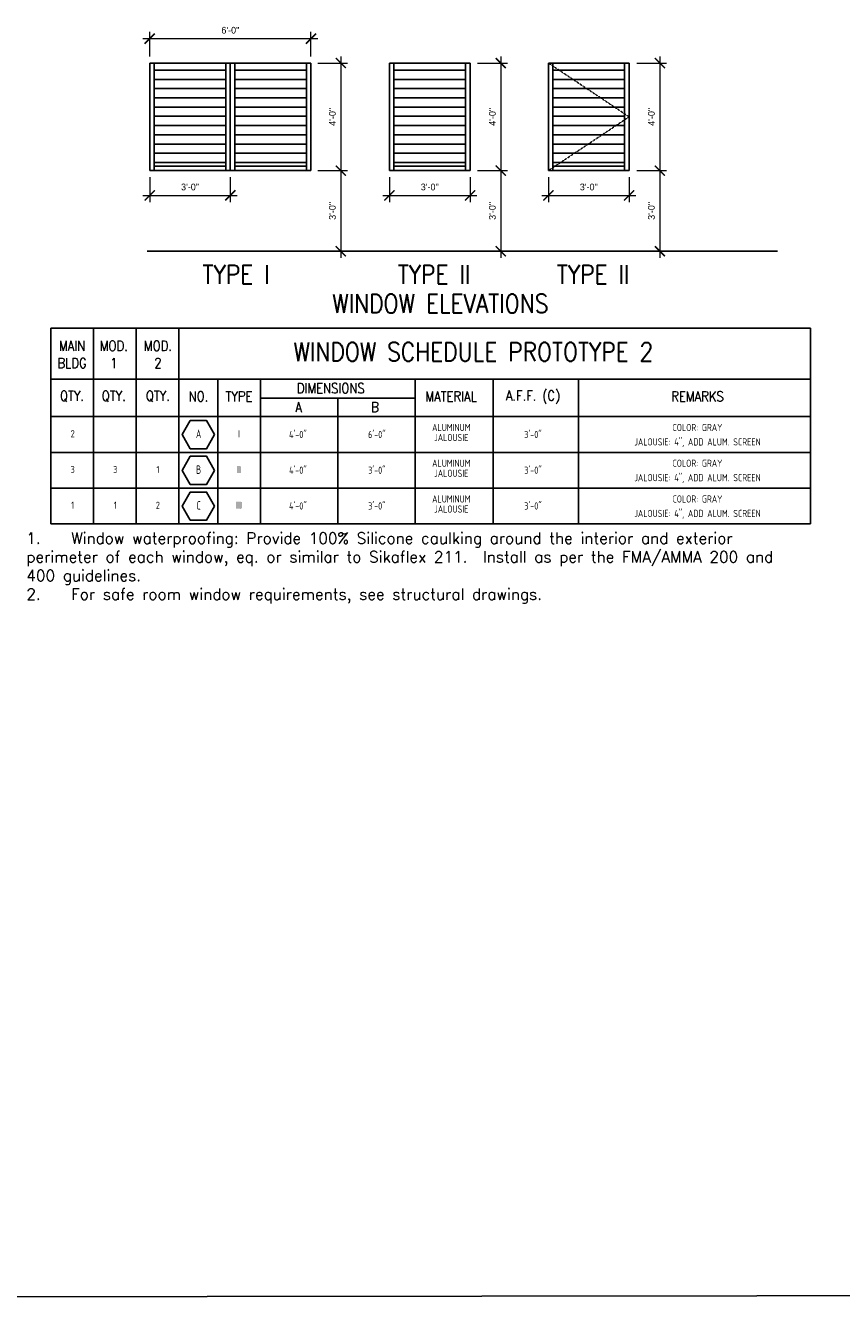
# Model space of a CAD drawing. Header units: inches. Extents: x -3803 to 30266, y -3756 to 4522.
# Tile 6 of 47: x 26890 to 27254, y 182 to 751. Entities that reach past the tile are written whole.
import ezdxf
from ezdxf.enums import TextEntityAlignment as Align

# ---------------------------------------------------------------- set-up
doc = ezdxf.new("R2010")
doc.units = ezdxf.units.IN
doc.header["$LTSCALE"] = 0.011
doc.header["$MEASUREMENT"] = 0
doc.linetypes.add('HIDDEN2', pattern=[0.1875, 0.125, -0.0625])
doc.layers.get('0').update_dxf_attribs({"linetype": 'CONTINUOUS'})
doc.layers.get('Defpoints').update_dxf_attribs({"linetype": 'CONTINUOUS'})
for name, color, linetype in [('a-door', 2, 'CONTINUOUS'), ('G-SYMB', 1, 'CONTINUOUS'), ('SCHEDULE', 7, 'CONTINUOUS'), ('TEXT', 2, 'CONTINUOUS'), ('TXT', 2, 'CONTINUOUS'), ('Walls', 5, 'CONTINUOUS')]:
    doc.layers.add(name, color=color, linetype=linetype)
doc.layers.add('DIM', color=4, linetype='CONTINUOUS', lineweight=13)
doc.styles.add('ROMANS', font='romans.shx')
doc.styles.add('SCHED-INFO', font='romans.shx', dxfattribs={"width": 0.85, "height": 4})
doc.styles.add('SCHED-TITLE', font='romans.shx', dxfattribs={"width": 0.85, "height": 7.5})
doc.styles.add('SMA', font='archstyl.shx', dxfattribs={"width": 0.8, "height": 0.0625})
doc.styles.add('style1', font='archstyl.shx')

# ---------------------------------------------------------------- blocks, each defined once
blk = doc.blocks.new('_ArchTick')
at = {"color": 0, "linetype": 'ByBlock', "const_width": 0.15}
blk.add_lwpolyline([(-0.5, -0.5), (0.5, 0.5)], dxfattribs=at)
blk = doc.blocks.new('WINID')
at = {"layer": 'G-SYMB', "linetype": 'Continuous'}
blk.add_lwpolyline([(0.178, -0.008), (0.088, 0.148), (-0.092, 0.148), (-0.182, -0.008), (-0.092, -0.164), (0.088, -0.164)], close=True, dxfattribs=at)
at = {"layer": 'G-SYMB', "color": 4, "linetype": 'Continuous', "style": 'SMA', "width": 0.75}
blk.add_attdef('WNUM', text='', height=0.0938, dxfattribs=at).set_placement((0, 0), align=Align.MIDDLE)

msp = doc.modelspace()

# ---------------------------------------------------------------- hatches: boundary and pattern name
at = {"layer": 'a-door'}
h = msp.add_hatch(dxfattribs=at)
h.set_pattern_fill('LINE', color=256, scale=33)
h.set_pattern_definition([(0, (2326.6002, -1987.532), (0, 4.125), [])])
h.paths.add_polyline_path([(26979.3052592, 731.8646201), (26947.3052592, 731.8646201), (26947.3052592, 687.9955373), (26979.3052592, 687.9955373)])
h = msp.add_hatch(dxfattribs=at)
h.set_pattern_fill('LINE', color=256, scale=33)
h.set_pattern_definition([(0, (2290.6002, -1987.532), (0, 4.125), [])])
h.paths.add_polyline_path([(27015.3052592, 731.8646201), (26983.3052592, 731.8646201), (26983.3052592, 687.9955373), (27015.3052592, 687.9955373)])
h = msp.add_hatch(dxfattribs=at)
h.set_pattern_fill('LINE', color=256, scale=33)
h.set_pattern_definition([(0, (2433.6098, -1987.532), (0, 4.125), [])])
h.paths.add_polyline_path([(27086.3147905, 731.8646201), (27054.3147905, 731.8646201), (27054.3147905, 687.9955373), (27086.3147905, 687.9955373)])
h = msp.add_hatch(dxfattribs=at)
h.set_pattern_fill('LINE', color=256, scale=33)
h.set_pattern_definition([(0, (2504.6193, -1987.532), (0, 4.125), [])])
h.paths.add_polyline_path([(27157.3243218, 731.8646201), (27125.3243218, 731.8646201), (27125.3243218, 687.9955373), (27157.3243218, 687.9955373)])

# ---------------------------------------------------------------- linework, layer by layer
at = {"ltscale": 10}
msp.add_line((26944.2345692, 649.9955373), (27225.5343166, 649.9955373), dxfattribs=at)
at = {"layer": 'a-door'}
for p, q in [((27017.3052592, 733.9955373), (26945.3052592, 733.9955373)), ((27017.3052592, 733.9955373), (26945.3052592, 733.9955373)), ((26945.3052592, 733.9955373), (26945.3052592, 685.9955373)), ((26947.3052592, 685.9955373), (26947.3052592, 733.9955373)), ((26979.3052592, 685.9955373), (26979.3052592, 733.9955373)), ((26981.3052592, 685.9955373), (26981.3052592, 733.9955373)), ((26983.3052592, 685.9955373), (26983.3052592, 733.9955373)), ((27015.3052592, 685.9955373), (27015.3052592, 733.9955373)), ((27017.3052592, 733.9955373), (27017.3052592, 685.9955373)), ((27088.3147905, 733.9955373), (27052.3147905, 733.9955373)), ((27088.3147905, 733.9955373), (27052.3147905, 733.9955373)), ((27052.3147905, 733.9955373), (27052.3147905, 685.9955373)), ((27054.3147905, 685.9955373), (27054.3147905, 733.9955373)), ((27086.3147905, 685.9955373), (27086.3147905, 733.9955373)), ((27088.3147905, 685.9955373), (27088.3147905, 733.9955373)), ((27159.3243218, 733.9955373), (27123.3243218, 733.9955373)), ((27159.3243218, 733.9955373), (27123.3243218, 733.9955373)), ((27123.3243218, 733.9955373), (27123.3243218, 685.9955373)), ((27125.3243218, 685.9955373), (27125.3243218, 733.9955373)), ((27157.3243218, 685.9955373), (27157.3243218, 733.9955373)), ((27159.3243218, 685.9955373), (27159.3243218, 733.9955373)), ((26947.3052592, 687.9955373), (26979.3052592, 687.9955373)), ((26983.3052592, 687.9955373), (27015.3052592, 687.9955373)), ((27054.3147905, 687.9955373), (27086.3147905, 687.9955373)), ((27125.3243218, 687.9955373), (27157.3243218, 687.9955373)), ((27017.3052592, 685.9955373), (26945.3052592, 685.9955373)), ((27088.3147905, 685.9955373), (27052.3147905, 685.9955373)), ((27159.3243218, 685.9955373), (27123.3243218, 685.9955373))]:
    msp.add_line(p, q, dxfattribs=at)
at = {"layer": 'Defpoints', "ltscale": 10}
msp.add_lwpolyline([(26234.5080867, 3241.8957062), (28197.926591, 3241.8957062), (28197.926591, 184.7981224), (26234.5080867, 182.4597098)], close=True, dxfattribs=at)
at = {"layer": 'DIM', "color": 4, "ltscale": 10}
for p, q in [((26942.3052592, 744.8978416), (27020.3052592, 744.8978416)), ((26945.3052592, 736.9955373), (26945.3052592, 747.8978416)), ((27017.3052592, 736.9955373), (27017.3052592, 747.8978416)), ((27020.3052592, 733.9955373), (27033.6333509, 733.9955373)), ((27030.6333509, 736.9955373), (27030.6333509, 682.9955373)), ((27091.7101414, 733.9955373), (27105.0382331, 733.9955373)), ((27102.0382331, 736.9955373), (27102.0382331, 682.9955373)), ((27162.7196727, 733.9955373), (27176.0477644, 733.9955373)), ((27173.0477644, 736.9955373), (27173.0477644, 682.9955373)), ((27030.6333509, 688.9955373), (27030.6333509, 646.9955373)), ((27102.0382331, 688.9955373), (27102.0382331, 646.9955373)), ((27173.0477644, 688.9955373), (27173.0477644, 646.9955373)), ((26945.3052592, 682.9955373), (26945.3052592, 671.922756)), ((26981.3052592, 682.9955373), (26981.3052592, 671.922756)), ((27020.3052592, 685.9955373), (27033.6333509, 685.9955373)), ((27020.3052592, 685.9955373), (27033.6333509, 685.9955373)), ((27052.3147905, 682.9955373), (27052.3147905, 671.922756)), ((27088.3147905, 682.9955373), (27088.3147905, 671.922756)), ((27091.7101414, 685.9955373), (27105.0382331, 685.9955373)), ((27091.7101414, 685.9955373), (27105.0382331, 685.9955373)), ((27123.3243218, 682.9955373), (27123.3243218, 671.922756)), ((27159.3243218, 682.9955373), (27159.3243218, 671.922756)), ((27162.7196727, 685.9955373), (27176.0477644, 685.9955373)), ((27162.7196727, 685.9955373), (27176.0477644, 685.9955373)), ((26942.3052592, 674.922756), (26984.3052592, 674.922756)), ((27049.3147905, 674.922756), (27091.3147905, 674.922756)), ((27120.3243218, 674.922756), (27162.3243218, 674.922756)), ((27020.3052592, 649.9955373), (27033.6333509, 649.9955373)), ((27091.7101414, 649.9955373), (27105.0382331, 649.9955373)), ((27162.7196727, 649.9955373), (27176.0477644, 649.9955373))]:
    msp.add_line(p, q, dxfattribs=at)
at = {"layer": 'SCHEDULE', "color": 1}
for p, q in [((26901.2062239, 615.6791118), (27240.3415006, 615.6791118)), ((26901.2062239, 615.6791118), (27240.3415006, 615.6791118)), ((26901.2062239, 528.2841337), (26901.2062239, 615.6791118)), ((26920.2262598, 528.2841337), (26920.2262598, 615.6791118)), ((26939.2462957, 528.2841337), (26939.2462957, 615.6791118)), ((26958.2663316, 528.2841337), (26958.2663316, 615.6791118)), ((27240.3415006, 528.2841337), (27240.3415006, 615.6791118)), ((26901.2062239, 592.8702454), (27240.3415006, 592.8702454)), ((26975.7647604, 528.2841337), (26975.7647604, 592.8702454)), ((26994.7847963, 528.2841337), (26994.7847963, 592.8702454)), ((27063.7578772, 528.2841337), (27063.7578772, 592.8702454)), ((27098.6549799, 528.2841337), (27098.6549799, 592.8702454)), ((27136.6948023, 528.2841337), (27136.6948023, 592.8702454)), ((26994.7847963, 584.3636518), (27063.7578772, 584.3636518)), ((27029.2713368, 584.3636518), (27029.2713368, 528.2841337)), ((26901.2062239, 576.1512562), (27240.3415006, 576.1512562)), ((26901.2062239, 544.2398412), (27240.3415006, 544.2398412)), ((26901.2062239, 528.2841337), (27240.3415006, 528.2841337))]:
    msp.add_line(p, q, dxfattribs=at)
at = {"layer": 'SCHEDULE', "color": 8}
msp.add_line((26901.2062239, 560.1955487), (27240.3415006, 560.1955487), dxfattribs=at)
at = {"layer": 'Walls', "color": 8, "linetype": 'HIDDEN2'}
msp.add_lwpolyline([(27123.3243218, 733.9955373), (27159.3243218, 709.9955373), (27123.3243218, 685.9955373)], dxfattribs=at)

# ---------------------------------------------------------------- block references
at = {"xscale": 40.23943968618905, "yscale": 40.23943968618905, "zscale": 40.23943968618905}
for p, values in [((26967.1466367, 568.4564821), {'WNUM': 'A'}), ((26967.1466367, 552.5007746), {'WNUM': 'B'}), ((26967.1466367, 536.5450671), {'WNUM': 'C'})]:
    msp.add_blockref('WINID', p, dxfattribs=at).add_auto_attribs(values)
at = {"layer": 'DIM', "color": 4, "ltscale": 10, "xscale": 4.5, "yscale": 4.5, "zscale": 4.5}
for p, rotation in [((26945.3052592, 744.8978416), 180), ((27030.6333509, 733.9955373), 90), ((27102.0382331, 733.9955373), 90), ((27173.0477644, 733.9955373), 90), ((27030.6333509, 685.9955373), 270), ((27030.6333509, 685.9955373), 90), ((27102.0382331, 685.9955373), 270), ((27102.0382331, 685.9955373), 90), ((27173.0477644, 685.9955373), 270), ((27173.0477644, 685.9955373), 90), ((26945.3052592, 674.922756), 180), ((27052.3147905, 674.922756), 180), ((27123.3243218, 674.922756), 180), ((27030.6333509, 649.9955373), 270), ((27102.0382331, 649.9955373), 270), ((27173.0477644, 649.9955373), 270)]:
    msp.add_blockref('_ArchTick', p, dxfattribs=dict(at, rotation=rotation))
for p in [(27017.3052592, 744.8978416), (26981.3052592, 674.922756), (27088.3147905, 674.922756), (27159.3243218, 674.922756)]:
    msp.add_blockref('_ArchTick', p, dxfattribs=at)

# ---------------------------------------------------------------- texts
at = {"layer": 'DIM', "color": 2, "ltscale": 10, "char_height": 3, "attachment_point": 5}
for s, insert in [('\\A1;6\'-0"', (26981.3052592, 748.6478416)), ('\\A1;3\'-0"', (26963.3052592, 678.672756)), ('\\A1;3\'-0"', (27070.3147905, 678.672756)), ('\\A1;3\'-0"', (27141.3243218, 678.672756))]:
    msp.add_mtext(s, dxfattribs=dict(at, insert=insert))
at = {"layer": 'DIM', "color": 2, "ltscale": 10, "char_height": 3, "attachment_point": 5, "rotation": 90}
for s, insert in [('\\A1;4\'-0"', (27026.8833509, 709.9955373)), ('\\A1;4\'-0"', (27098.2882331, 709.9955373)), ('\\A1;4\'-0"', (27169.2977644, 709.9955373)), ('\\A1;3\'-0"', (27026.8833509, 667.9955373)), ('\\A1;3\'-0"', (27098.2882331, 667.9955373)), ('\\A1;3\'-0"', (27169.2977644, 667.9955373))]:
    msp.add_mtext(s, dxfattribs=dict(at, insert=insert))
at = {"layer": 'SCHEDULE', "color": 5, "style": 'SCHED-TITLE', "width": 0.85}
for s, height, p in [('TYPE I', 8.3832166, (26983.8366585, 639.6405493)), ('TYPE II', 8.3832166, (27072.233194, 639.6405493)), ('TYPE II', 8.3832166, (27143.2427252, 639.6405493)), ('WINDOW ELEVATIONS', 8.383216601, (27075.0480663, 626.6555654)), ('WINDOW SCHEDULE PROTOTYPE 2', 8.383216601, (27089.7938982, 605.0874502))]:
    msp.add_text(s, height=height, dxfattribs=at).set_placement(p, align=Align.MIDDLE)
at = {"layer": 'SCHEDULE', "style": 'SCHED-INFO', "width": 0.85}
for s, height, p in [('MAIN', 4.47104885, (26910.6592118, 607.7758916)), ('MOD.', 4.47104885, (26929.2855003, 607.7758916)), ('MOD.', 4.47104885, (26948.9700605, 607.7758916)), ('BLDG', 4.47104885, (26910.6592118, 600.0783981)), ('1', 4.4710489, (26929.2855003, 600.0783981)), ('2', 4.4710489, (26948.9700605, 600.0783981)), ('DIMENSIONS', 4.47104885, (27026.1280824, 588.8600561)), ('QTY.', 4.47104885, (26910.6592118, 585.2142821)), ('QTY.', 4.47104885, (26929.2855003, 585.2142821)), ('QTY.', 4.47104885, (26948.9700605, 585.2142821)), ('NO.', 4.47104885, (26967.0946343, 585.2142821)), ('TYPE', 4.47104885, (26985.1493525, 585.2142821)), ('MATERIAL', 4.47104885, (27079.850673, 585.2142821)), ('A.F.F. (C)', 4.47104885, (27116.4160861, 585.2142821)), ('REMARKS', 4.47104885, (27189.8643124, 585.2142821)), ('A', 4.4710489, (27011.8007278, 580.4354937)), ('B', 4.4710489, (27045.8744174, 580.4354937))]:
    msp.add_text(s, height=height, dxfattribs=at).set_placement(p, align=Align.MIDDLE)
at = {"layer": 'TEXT', "style": 'style1', "width": 0.85}
for s, height, p in [('2', 3.2008638, (26910.9299887, 568.498777)), ('I', 3.2008638, (26985.1493525, 568.498777)), ('4\'-0"', 3.20086379, (27011.4712962, 568.498777)), ('6\'-0"', 3.20086379, (27046.7238912, 568.498777)), ('ALUMINUM', 3.20086379, (27079.9578212, 571.312578)), ('JALOUSIE', 3.20086379, (27079.9578212, 566.817833)), ('3\'-0"', 3.20086379, (27116.4160861, 568.498777)), ('COLOR: GRAY', 3.200863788, (27189.8643124, 571.312578)), ('JALOUSIE: 4", ADD ALUM. SCREEN', 3.200863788, (27189.8643124, 564.8101675)), ('ALUMINUM', 3.20086379, (27079.9578212, 555.3568705)), ('COLOR: GRAY', 3.200863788, (27189.8643124, 555.3568705)), ('3', 3.2008638, (26910.9299887, 552.5430695)), ('3', 3.2008638, (26929.9500246, 552.5430695)), ('1', 3.2008638, (26948.9700605, 552.5430695)), ('II', 3.20086379, (26985.1493525, 552.5430695)), ('4\'-0"', 3.20086379, (27011.4712962, 552.5430695)), ('3\'-0"', 3.20086379, (27046.7238912, 552.5430695)), ('JALOUSIE', 3.20086379, (27079.9578212, 550.8621255)), ('3\'-0"', 3.20086379, (27116.4160861, 552.5430695)), ('JALOUSIE: 4", ADD ALUM. SCREEN', 3.200863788, (27189.8643124, 548.85446)), ('ALUMINUM', 3.20086379, (27079.9578212, 539.401163)), ('COLOR: GRAY', 3.200863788, (27189.8643124, 539.401163)), ('1', 3.2008638, (26910.9299887, 536.587362)), ('1', 3.2008638, (26929.9500246, 536.587362)), ('2', 3.2008638, (26948.9700605, 536.587362)), ('III', 3.20086379, (26985.1493525, 536.587362)), ('4\'-0"', 3.20086379, (27011.4712962, 536.587362)), ('3\'-0"', 3.20086379, (27046.7238912, 536.587362)), ('JALOUSIE', 3.20086379, (27079.9578212, 534.906418)), ('3\'-0"', 3.20086379, (27116.4160861, 536.587362)), ('JALOUSIE: 4", ADD ALUM. SCREEN', 3.200863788, (27189.8643124, 532.8987525))]:
    msp.add_text(s, height=height, dxfattribs=at).set_placement(p, align=Align.MIDDLE)
at = {"layer": 'TXT', "insert": (26890.2380252, 508.5417503), "char_height": 5, "width": 367.523761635, "attachment_point": 4, "style": 'ROMANS'}
msp.add_mtext('{\\L\\P\\pxi-2.14286,l3.14286,t3.14286;}1.^IWindow waterproofing: Provide 100% Silicone caulking around the interior and exterior perimeter of each window, eq. or similar to Sikaflex 211.  Install as per the FMA/AMMA 200 and 400 guidelines.\\P2.^IFor safe room window requirements, see structural drawings.\\P\\pi0,l0,tz;  ', dxfattribs=at)

doc.saveas('drawing.dxf')
